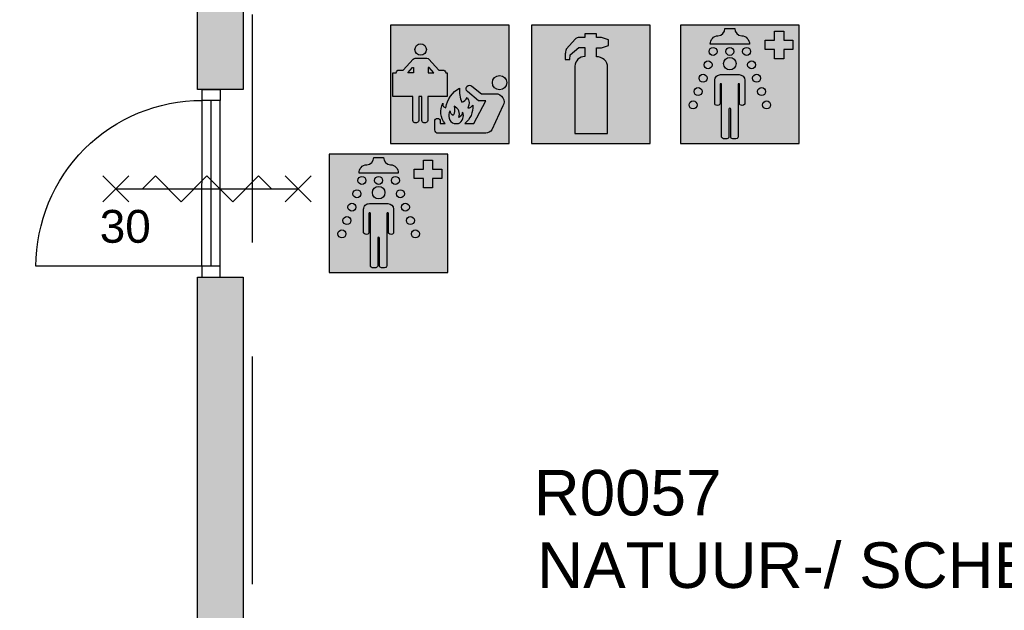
# Model space of a CAD drawing. Header units: millimetres. Extents: x 0 to 116900, y 0 to 82100.
# Tile 24 of 35: x 45527 to 50926, y 53258 to 56497. Entities that reach past the tile are written whole.
import ezdxf
from ezdxf.enums import TextEntityAlignment as Align

# ---------------------------------------------------------------- set-up
doc = ezdxf.new("R2010")
doc.units = ezdxf.units.MM
doc.header["$LTSCALE"] = 50
doc.header["$MEASUREMENT"] = 0
doc.linetypes.add('B0403', pattern=[37.5, 25, -12.5])
doc.layers.get('0').update_dxf_attribs({"color": 8, "linetype": 'CONTINUOUS'})
for name, color, linetype in [('AA22FG2-_BAKSTEEN', 9, 'CONTINUOUS'), ('AA65----_BEVEILIGING', 240, 'CONTINUOUS'), ('AI65----_BEVEILIGING', 1, 'CONTINUOUS'), ('AL22FG2-_BAKSTEEN', 2, 'CONTINUOUS'), ('AL65----_BEVEILIGING', 240, 'CONTINUOUS'), ('ALR3OR3-_OPPR30', 150, 'B0403'), ('AT$1A---_ALGEMEEN', 7, 'CONTINUOUS'), ('AT65---_BEVEILIGING', 7, 'CONTINUOUS'), ('LAYER01', 252, 'CONTINUOUS'), ('LAYER30', 8, 'CONTINUOUS')]:
    doc.layers.add(name, color=color, linetype=linetype)
doc.styles.add('01_100', font='arial.ttf', dxfattribs={"height": 180})
doc.styles.add('02_100', font='arial.ttf', dxfattribs={"height": 250})
doc.styles.add('03_1', font='arial.ttf', dxfattribs={"height": 3.5})

# ---------------------------------------------------------------- blocks, each defined once
blk = doc.blocks.new('A-S-65S035')
at = {"layer": 'AL65----_BEVEILIGING'}
for p, q in [((-0.7071067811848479, 4.292893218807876), (0.7071067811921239, 5.707106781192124)), ((-0.7071067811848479, 5.707106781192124), (0.7071067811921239, 4.292893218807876)), ((0, 5), (0, -5)), ((-0.7071067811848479, -5.707106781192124), (0.7071067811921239, -4.292893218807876)), ((-0.7071067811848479, -4.292893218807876), (0.7071067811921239, -5.707106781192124))]:
    blk.add_line(p, q, dxfattribs=at)
blk.add_lwpolyline([(0, 3.535533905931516), (0.7071067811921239, 2.828427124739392), (-0.7071067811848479, 1.414213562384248), (0.7071067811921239, 0), (-0.7071067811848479, -1.414213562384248), (0.7071067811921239, -2.828427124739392), (0, -3.535533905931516)], dxfattribs=at)
at = {"layer": 'AT65---_BEVEILIGING', "color": 3, "style": '03_1', "width": 0.8}
blk.add_attdef('TIJD', text='', height=3.5, dxfattribs=at).set_placement((3.637978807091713e-12, -7.5), align=Align.MIDDLE)
blk = doc.blocks.new('B1H-65S007')
at = {"layer": 'AA65----_BEVEILIGING'}
h = blk.add_hatch(color=256, dxfattribs=at)
h.paths.add_polyline_path([(-250, -250), (250, -250), (250, 250), (-250, 250)])
edge = h.paths.add_edge_path(flags=16)
edge.add_line((23.04512261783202, 115.9778676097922), (23.04512261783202, 154.0982536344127))
edge.add_line((23.04512261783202, 154.098253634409), (45.42165413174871, 154.098253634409))
edge.add_line((45.42165413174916, 154.098253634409), (73.84147006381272, 164.1156572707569))
edge.add_line((73.84147006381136, 164.1156572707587), (73.84147006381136, 187.1671292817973))
edge.add_line((73.84147006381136, 187.1671292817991), (45.4216541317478, 197.1845329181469))
edge.add_line((45.42165413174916, 197.1845329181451), (23.04512261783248, 197.1845329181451))
edge.add_line((23.04512261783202, 197.1845329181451), (23.04512261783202, 213.0732544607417))
edge.add_line((23.04512261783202, 213.0732544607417), (-25.23121869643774, 213.0732544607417))
edge.add_line((-25.23121869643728, 213.0732544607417), (-25.23121869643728, 197.4899387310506))
edge.add_line((-25.23121869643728, 197.4899387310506), (-53.77942938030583, 197.4899387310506))
edge.add_arc((-50.4599293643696, 175.0566988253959), 22.6775072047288, 98.41711457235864, 135.0674057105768)
edge.add_line((-66.51420228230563, 191.0732419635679), (-102.4714509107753, 150.1298148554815))
edge.add_arc((-94.84192201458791, 143.2855237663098), 10.24958690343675, 138.1053826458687, 160.5796640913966)
edge.add_arc((-45.09606680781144, 125.7473944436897), 62.99649288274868, 160.5796640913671, 177.6841162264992)
edge.add_arc((-1231.298834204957, 173.7195973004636), 1124.175919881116, 356.5219214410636, 357.6841162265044, ccw=False)
edge.add_line((-109.193553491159, 105.5196131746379), (-88.17014569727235, 105.5196131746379))
edge.add_line((-88.17014569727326, 105.5196131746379), (-86.86978997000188, 125.1379682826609))
edge.add_line((-86.86978997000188, 125.1379682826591), (-50.27569720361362, 156.001166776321))
edge.add_line((-50.27569720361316, 156.0011667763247), (-25.23121869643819, 156.0011667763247))
edge.add_line((-25.23121869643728, 156.0011667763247), (-25.23121869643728, 117.3429543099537))
edge.add_arc((-25.25860219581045, 74.56511970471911), 42.77784336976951, 89.96332309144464, 176.5961062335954)
edge.add_line((-67.96097668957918, 77.10502048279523), (-68.03057343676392, -206.9289466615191))
edge.add_line((-68.030573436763, -206.9289466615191), (70.44207297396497, -206.9289466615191))
edge.add_line((70.44207297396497, -206.9289466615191), (70.44207297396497, 71.91114114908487))
edge.add_arc((26.43686074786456, 71.91114114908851), 44.00521222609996, 359.9999999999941, 454.4205037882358)
edge.add_arc((22.97234065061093, 115.8816578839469), 0.1206379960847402, 307.1072438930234, 412.8927561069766)
at = {"layer": 'AI65----_BEVEILIGING'}
h = blk.add_hatch(color=255, dxfattribs=at)
edge = h.paths.add_edge_path()
edge.add_line((23.04512261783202, 115.9778676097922), (23.04512261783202, 154.0982536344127))
edge.add_line((23.04512261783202, 154.098253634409), (45.42165413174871, 154.098253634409))
edge.add_line((45.42165413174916, 154.098253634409), (73.84147006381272, 164.1156572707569))
edge.add_line((73.84147006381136, 164.1156572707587), (73.84147006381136, 187.1671292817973))
edge.add_line((73.84147006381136, 187.1671292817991), (45.4216541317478, 197.1845329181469))
edge.add_line((45.42165413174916, 197.1845329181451), (23.04512261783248, 197.1845329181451))
edge.add_line((23.04512261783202, 197.1845329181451), (23.04512261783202, 213.0732544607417))
edge.add_line((23.04512261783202, 213.0732544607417), (-25.23121869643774, 213.0732544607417))
edge.add_line((-25.23121869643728, 213.0732544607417), (-25.23121869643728, 197.4899387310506))
edge.add_line((-25.23121869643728, 197.4899387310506), (-53.77942938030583, 197.4899387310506))
edge.add_arc((-50.4599293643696, 175.0566988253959), 22.6775072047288, 98.41711457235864, 135.0674057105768)
edge.add_line((-66.51420228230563, 191.0732419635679), (-102.4714509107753, 150.1298148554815))
edge.add_arc((-94.84192201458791, 143.2855237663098), 10.24958690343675, 138.1053826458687, 160.5796640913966)
edge.add_arc((-45.09606680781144, 125.7473944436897), 62.99649288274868, 160.5796640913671, 177.6841162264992)
edge.add_arc((-1231.298834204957, 173.7195973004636), 1124.175919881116, 356.5219214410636, 357.6841162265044, ccw=False)
edge.add_line((-109.193553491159, 105.5196131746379), (-88.17014569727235, 105.5196131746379))
edge.add_line((-88.17014569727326, 105.5196131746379), (-86.86978997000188, 125.1379682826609))
edge.add_line((-86.86978997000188, 125.1379682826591), (-50.27569720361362, 156.001166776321))
edge.add_line((-50.27569720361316, 156.0011667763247), (-25.23121869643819, 156.0011667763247))
edge.add_line((-25.23121869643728, 156.0011667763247), (-25.23121869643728, 117.3429543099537))
edge.add_arc((-25.25860219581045, 74.56511970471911), 42.77784336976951, 89.96332309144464, 176.5961062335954)
edge.add_line((-67.96097668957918, 77.10502048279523), (-68.03057343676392, -206.9289466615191))
edge.add_line((-68.030573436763, -206.9289466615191), (70.44207297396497, -206.9289466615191))
edge.add_line((70.44207297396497, -206.9289466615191), (70.44207297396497, 71.91114114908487))
edge.add_arc((26.43686074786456, 71.91114114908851), 44.00521222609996, 359.9999999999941, 454.4205037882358)
edge.add_arc((22.97234065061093, 115.8816578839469), 0.1206379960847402, 307.1072438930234, 412.8927561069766)
at = {"layer": 'AA65----_BEVEILIGING'}
blk.add_lwpolyline([(-250, -250), (250, -250), (250, 250), (-250, 250)], close=True, dxfattribs=at)
at = {"layer": 'AI65----_BEVEILIGING', "color": 255, "flags": 128}
blk.add_lwpolyline([(23.04512261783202, 115.9778676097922), (23.04512261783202, 154.098253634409), (45.42165413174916, 154.098253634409), (73.84147006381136, 164.1156572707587), (73.84147006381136, 187.1671292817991), (45.42165413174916, 197.1845329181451), (23.04512261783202, 197.1845329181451), (23.04512261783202, 213.0732544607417), (-25.23121869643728, 213.0732544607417), (-25.23121869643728, 197.4899387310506), (-53.77942938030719, 197.4899387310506, 0.1612943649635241), (-66.51420228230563, 191.0732419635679), (-102.4714509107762, 150.1298148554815, 0.09837809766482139), (-104.5083556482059, 146.6934692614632, 0.07477112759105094), (-108.0411061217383, 128.2930066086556, -0.005071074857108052), (-109.193553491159, 105.5196131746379), (-88.17014569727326, 105.5196131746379), (-86.86978997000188, 125.1379682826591), (-50.27569720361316, 156.0011667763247), (-25.23121869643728, 156.0011667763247), (-25.23121869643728, 117.3429543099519, 0.3971034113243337), (-67.96097668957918, 77.10502048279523), (-68.030573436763, -206.9289466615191), (70.44207297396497, -206.9289466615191), (70.44207297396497, 71.91114114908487, 0.4369958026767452), (23.04512261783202, 115.7854481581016, 0.4974136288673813)], format="xyb", close=True, dxfattribs=at)
blk = doc.blocks.new('B1H-65S001')
at = {"layer": 'AA65----_BEVEILIGING'}
h = blk.add_hatch(color=256, dxfattribs=at)
h.paths.add_polyline_path([(10, 250.0000000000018), (-240.0000000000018, 250.0000000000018), (-240.0000000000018, 0), (-230.0000000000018, 0), (-230.0000000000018, 48.47042792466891), (-216.2000000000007, 48.470427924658, -0.4142135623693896), (-204.1250000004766, 60.54542792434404), (-186.2529304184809, 60.54542792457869), (-144.5435544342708, 105.9280141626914, -0.2098905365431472), (-135.6530300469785, 109.8320777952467), (-86.83861400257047, 109.8320777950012, -0.209890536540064), (-77.9480896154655, 105.9280141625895), (-36.23871363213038, 60.54542792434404), (-19.50888381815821, 60.54542792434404, -0.4142135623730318), (-7.433883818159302, 48.4704279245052), (-0.5338838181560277, 48.47042792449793), (-0.5338838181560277, 1.818989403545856e-12), (9.999999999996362, -3.637978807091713e-12)])
h.paths.add_polyline_path([(-88.6901382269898, 146.773447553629, -1), (-136.9901382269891, 146.773447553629, -1)], flags=16)
h.paths.add_polyline_path([(-143.576348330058, 71.16172104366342), (-146.7682424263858, 71.16172104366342), (-167.6229304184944, 48.47042792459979), (-143.5763483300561, 48.47042792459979)], flags=17)
h.paths.add_polyline_path([(-77.76803402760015, 71.16172104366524), (-80.95992812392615, 71.1617210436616), (-80.95992812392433, 48.47042792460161), (-56.91334603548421, 48.47042792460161)], flags=17)
for points in [[(259.9999999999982, 249.9999999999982), (9.999999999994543, 250), (9.999999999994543, -1.818989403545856e-12), (190.5015259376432, -1.818989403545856e-12, -0.06046565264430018), (189.6249999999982, 7.221631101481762, -1), (249.9999999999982, 7.221631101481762, -0.06046565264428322), (249.1234740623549, 0), (259.9999999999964, 0)], [(9.999999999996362, -206.5593843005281), (-38.50974380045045, -206.5593843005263, -0.4142135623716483), (-53.60349380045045, -191.4656343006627), (-53.60349380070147, -155.2744558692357, -0.414213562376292), (-41.79292635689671, -143.4638884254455, -0.414213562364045), (-29.9823589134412, -155.2744558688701), (-29.98235891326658, -165.6882494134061), (-9.394178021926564, -165.6882494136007, -0.3125256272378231), (-19.3262001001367, -79.16789770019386, 0.5041414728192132), (-6.63583260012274, -98.39102266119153, -0.1012595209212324), (9.999999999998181, -54.61422153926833), (9.999999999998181, -1.818989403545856e-12), (-0.5338838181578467, -3.637978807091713e-12), (-0.5338838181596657, -51.29060828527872), (-82.90046016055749, -51.29060828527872), (-82.90046016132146, -149.7401464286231, -1), (-108.6973680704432, -149.7401464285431), (-108.6973680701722, -51.29060828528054), (-120.6942759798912, -51.29060828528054), (-120.6942759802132, -149.7401464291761, -1), (-146.4911838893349, -149.7401464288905), (-146.491183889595, -51.2906082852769), (-230.0000000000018, -51.2906082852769), (-229.9999999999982, 1.818989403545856e-12), (-240.0000000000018, 0), (-240.0000000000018, -250), (9.999999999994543, -250)]]:
    blk.add_hatch(color=256, dxfattribs=at).paths.add_polyline_path(points)
at = {"layer": 'AA65----_BEVEILIGING', "true_color": 0xfffffe}
h = blk.add_hatch(color=7, dxfattribs=at)
h.paths.add_polyline_path([(-108.6973680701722, -51.29060828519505), (-108.6973680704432, -149.7401464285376, 1), (-82.90046016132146, -149.7401464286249), (-82.90046016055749, -51.29060828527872), (-0.5338838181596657, -51.29060828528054), (-0.5338838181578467, 48.47042792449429), (-7.433883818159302, 48.47042792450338, 0.4142135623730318), (-19.50888381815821, 60.54542792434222), (-36.23871363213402, 60.54542792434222), (-77.9480896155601, 105.9280141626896, 0.2098905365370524), (-86.83861400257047, 109.8320777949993), (-135.6530300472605, 109.8320777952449, 0.2098905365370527), (-144.5435544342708, 105.9280141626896), (-186.2529304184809, 60.54542792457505), (-204.1250000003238, 60.54542792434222, 0.4142135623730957), (-216.2000000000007, 48.470427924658), (-230.0000000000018, 48.47042792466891), (-230.0000000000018, -51.29060828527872), (-146.491183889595, -51.29060828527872), (-146.4911838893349, -149.7401464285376, 1), (-120.6942759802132, -149.7401464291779), (-120.6942759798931, -51.29060828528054)])
h.paths.add_polyline_path([(-80.98529571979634, 48.47042792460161), (-80.98529571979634, 71.16172104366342), (-77.79340162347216, 71.16172104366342), (-56.9387136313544, 48.47042792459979)], flags=16)
h.paths.add_polyline_path([(-143.5763483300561, 48.47042792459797), (-167.6229304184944, 48.47042792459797), (-146.7682424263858, 71.1617210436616), (-143.5763483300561, 71.16172104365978)], flags=16)
h.paths.add_polyline_path([(-88.6901382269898, 146.7734475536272, 1), (-136.9901382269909, 146.7734475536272, 1)])
h = blk.add_hatch(color=7, dxfattribs=at)
h.paths.add_polyline_path([(-53.60349380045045, -191.4656343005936, 0.4142135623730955), (-38.50974380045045, -206.5593843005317), (161.89519782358, -206.5593843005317, 0.2424609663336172), (187.7514077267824, -191.2716290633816), (234.182671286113, -90.73329944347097, 0.5734264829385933), (204.1034756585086, -39.33679121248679), (143.1743221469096, -39.33679121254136), (103.211530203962, -6.996285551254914, 0.9760438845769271), (84.04075582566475, -29.54481845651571), (131.1860725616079, -69.62779121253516), (162.3605217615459, -69.62779121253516), (111.5470670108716, -165.6682617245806), (72.74853244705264, -165.668261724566, 0.2436441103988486), (107.0324275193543, -87.45198264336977, -0.3239467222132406), (86.64740784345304, -98.6098166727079, 0.3041501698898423), (82.90300182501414, -55.27367193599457, -0.1982956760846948), (60.94980911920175, -75.50297662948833, -0.142182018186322), (51.22611383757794, -15.43900255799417, 0.227686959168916), (-6.63583260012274, -98.39102266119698, -0.5041414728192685), (-19.32620010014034, -79.16789770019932, 0.3125256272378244), (-9.394178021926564, -165.6882494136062), (-29.98235891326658, -165.6882494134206), (-29.9823589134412, -155.2744558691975, 0.4183394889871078), (-41.9590508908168, -143.4650568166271, 0.4100996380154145), (-53.60349380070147, -155.2744558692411)])
h.paths.add_polyline_path([(46.41442388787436, -165.668261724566), (28.43097380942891, -165.6882494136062, -0.5084962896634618), (12.03038708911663, -112.2898839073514, 0.2376119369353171), (24.42703781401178, -132.0989834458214, 0.2045516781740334), (27.87396018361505, -92.48147575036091, -0.4304128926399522), (47.61893910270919, -140.0381309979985, 0.3094345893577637), (63.87992264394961, -116.6919717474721, -0.4021623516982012)], flags=16)
h.paths.add_polyline_path([(189.6249999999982, 7.221631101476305, 1), (249.9999999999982, 7.221631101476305, 1)])
at = {"layer": 'AA65----_BEVEILIGING'}
h = blk.add_hatch(color=256, dxfattribs=at)
h.paths.add_polyline_path([(259.9999999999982, -1.818989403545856e-12), (249.1234740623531, -1.818989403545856e-12, -0.7835245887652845), (190.5015259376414, 0), (9.999999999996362, 0), (9.999999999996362, -54.61422153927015, -0.1235782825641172), (51.22611383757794, -15.43900255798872, 0.1421820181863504), (60.94980911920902, -75.50297662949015, 0.1982956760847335), (82.90300182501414, -55.27367193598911, -0.3041501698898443), (86.64740784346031, -98.60981667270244, 0.3239467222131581), (107.0324275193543, -87.45198264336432, -0.2436441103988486), (72.74853244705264, -165.6682617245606), (111.5470670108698, -165.6682617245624), (162.3605217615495, -69.62779121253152), (131.1860725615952, -69.6277912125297), (84.58756013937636, -30.00971176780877, -1), (103.2115302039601, -6.996285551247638), (143.1743221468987, -39.33679121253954), (204.1034756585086, -39.33679121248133, -0.5734264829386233), (234.182671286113, -90.73329944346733), (187.7514077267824, -191.2716290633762, -0.2424609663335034), (161.8951978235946, -206.5593843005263), (9.999999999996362, -206.5593843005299), (9.999999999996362, -250), (259.9999999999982, -249.9999999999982)])
h.paths.add_polyline_path([(63.87992264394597, -116.6919717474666, -0.3094345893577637), (47.61893910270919, -140.038130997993, 0.4304128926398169), (27.87396018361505, -92.48147575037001, -0.2045516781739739), (24.42703781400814, -132.098983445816, -0.2376119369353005), (12.03038708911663, -112.2898839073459, 0.02641239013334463), (9.999999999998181, -115.3220649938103), (9.999999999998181, -150.6993321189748, 0.1772230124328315), (28.43097380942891, -165.6882494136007), (46.41442388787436, -165.6682617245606, 0.4021623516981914)], flags=17)
h.paths.add_polyline_path([(9.999999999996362, -115.3220649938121, 0.2752659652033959), (9.999999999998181, -150.6993321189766)])
at = {"layer": 'AA65----_BEVEILIGING', "color": 7, "true_color": 0xfffffe}
for points in [[(-135.6530300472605, 109.8320777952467), (-86.83861400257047, 109.8320777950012, -0.2098905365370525), (-77.9480896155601, 105.9280141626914), (-36.23871363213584, 60.54542792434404), (-19.50888381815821, 60.54542792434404, -0.4142135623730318), (-7.433883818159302, 48.4704279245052), (-0.5338838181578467, 48.47042792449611), (-0.5338838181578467, -51.29060828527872), (-82.90046016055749, -51.29060828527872), (-82.90046016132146, -149.7401464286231, -1.000000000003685), (-108.6973680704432, -149.7401464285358), (-108.6973680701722, -51.29060828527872), (-120.6942759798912, -51.29060828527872), (-120.6942759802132, -149.7401464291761, -1.000000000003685), (-146.4911838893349, -149.7401464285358), (-146.4911838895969, -51.29060828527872), (-230.0000000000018, -51.29060828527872), (-230.0000000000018, 48.47042792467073), (-216.2000000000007, 48.470427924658, -0.4142135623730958), (-204.1250000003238, 60.54542792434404), (-186.2529304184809, 60.54542792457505), (-144.5435544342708, 105.9280141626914, -0.2098905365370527)], [(28.43097380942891, -165.6882494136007), (46.41442388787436, -165.6682617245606, 0.4021623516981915), (63.87992264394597, -116.6919717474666, -0.3094345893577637), (47.61893910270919, -140.038130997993, 0.4304128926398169), (27.87396018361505, -92.48147575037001, -0.2045516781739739), (24.42703781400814, -132.098983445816, -0.2376119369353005), (12.03038708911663, -112.2898839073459, 0.5084962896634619)]]:
    blk.add_lwpolyline(points, format="xyb", close=True, dxfattribs=at)
for points in [[(-167.6229304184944, 48.47042792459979), (-146.7682424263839, 71.16172104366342), (-143.5763483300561, 71.16172104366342), (-143.5763483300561, 48.47042792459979), (-167.6229304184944, 48.47042792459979)], [(-56.91334603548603, 48.47042792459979), (-77.76803402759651, 71.16172104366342), (-80.95992812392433, 71.16172104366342), (-80.95992812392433, 48.47042792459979), (-56.91334603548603, 48.47042792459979)]]:
    blk.add_lwpolyline(points, dxfattribs=at)
blk.add_lwpolyline([(103.2056724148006, -6.991545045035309), (143.1743221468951, -39.3367912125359), (204.1034756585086, -39.33679121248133, -0.5734264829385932), (234.182671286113, -90.73329944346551), (187.7514077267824, -191.2716290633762, -0.2424609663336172), (161.89519782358, -206.5593843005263), (-38.50974380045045, -206.5593843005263, -0.4142135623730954), (-53.60349380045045, -191.4656343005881), (-53.60349380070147, -155.2744558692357, -0.414213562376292), (-41.79292635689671, -143.4638884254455, -0.4142135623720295), (-29.9823589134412, -155.274455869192), (-29.98235891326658, -165.6882494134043), (-9.394178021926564, -165.6882494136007, -0.3125256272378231), (-19.3262001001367, -79.16789770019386, 0.5041414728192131), (-6.63583260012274, -98.39102266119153, -0.2276869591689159), (51.22611383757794, -15.43900255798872, 0.1421820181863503), (60.94980911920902, -75.50297662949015, 0.1982956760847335), (82.90300182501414, -55.27367193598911, -0.3041501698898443), (86.64740784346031, -98.60981667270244, 0.3239467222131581), (107.0324275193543, -87.45198264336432, -0.2436441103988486), (72.74853244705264, -165.6682617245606), (111.5470670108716, -165.6682617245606), (162.3605217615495, -69.6277912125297), (131.186072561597, -69.6277912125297), (84.58756013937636, -30.00971176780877, -0.9999999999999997), (103.211530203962, -6.996285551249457)], format="xyb", dxfattribs=at)
for centre, radius in [((-112.8401382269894, 146.773447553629), 24.15), ((219.8124999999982, 7.221631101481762), 30.1875)]:
    blk.add_circle(centre, radius, dxfattribs=at)
at = {"layer": 'AL65----_BEVEILIGING'}
blk.add_lwpolyline([(-240.0000000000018, -250), (259.9999999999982, -250), (259.9999999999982, 250), (-240.0000000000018, 250)], close=True, dxfattribs=at)
blk = doc.blocks.new('B1H-65S01F')
at = {"layer": 'AA65----_BEVEILIGING'}
h = blk.add_hatch(color=100, dxfattribs=at)
h.paths.add_polyline_path([(-312.5, -312.5), (312.5, -312.5), (312.5, 312.5), (-312.5, 312.5)])
edge = h.paths.add_edge_path(flags=16)
edge.add_line((-78.02499133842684, 294.6255525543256), (-26.36858587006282, 294.6255525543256))
edge.add_arc((12.273789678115, 295.1590906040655), 38.64605867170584, 180.7910366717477, 267.1172351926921)
edge.add_arc((8.168375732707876, 213.6316724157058), 42.98466066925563, -2.5667489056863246, 87.1172351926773, ccw=False)
edge.add_line((51.10991107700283, 211.7066801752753), (-155.5034882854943, 211.7066801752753))
edge.add_arc((-112.5062119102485, 213.5809959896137), 43.03810910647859, 92.95348488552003, 182.4960288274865, ccw=False)
edge.add_arc((-116.717631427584, 295.2075528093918), 38.69701695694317, 272.9534848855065, 359.1382432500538)
h.paths.add_polyline_path([(134.4486081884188, 183.4824578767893), (134.4486081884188, 232.5170977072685), (183.4832480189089, 232.5170977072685), (183.4832480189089, 280.7473728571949), (231.7261654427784, 280.7473728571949), (231.7261654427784, 232.5170977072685), (280.759224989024, 232.5170977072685), (280.759224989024, 183.4824578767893), (231.7261654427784, 183.4824578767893), (231.7261654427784, 135.2387503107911), (183.4832480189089, 135.2387503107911), (183.4832480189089, 183.4824578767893)], flags=16)
edge = h.paths.add_edge_path(flags=16)
edge.add_arc((36.08171303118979, 173.4313301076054), 21.0546875, 0, 360)
edge = h.paths.add_edge_path(flags=16)
edge.add_arc((-52.18592415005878, 173.4313301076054), 21.0546875, 0, 360)
edge = h.paths.add_edge_path(flags=16)
edge.add_arc((-140.4535613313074, 173.4313301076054), 21.0546875, 0, 360)
edge = h.paths.add_edge_path(flags=16)
edge.add_arc((-166.7910873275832, 102.9993079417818), 21.0546875, 0, 360)
edge = h.paths.add_edge_path(flags=16)
edge.add_arc((-52.19678860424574, 109.1427264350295), 33.21520788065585, 0, 360)
edge = h.paths.add_edge_path(flags=16)
edge.add_arc((62.41610354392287, 102.9981355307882), 21.0546875, 0, 360)
edge = h.paths.add_edge_path(flags=16)
edge.add_arc((88.75049405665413, 32.56494095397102), 21.0546875, 0, 360)
edge = h.paths.add_edge_path(flags=16)
edge.add_arc((115.0848845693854, -37.86825362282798), 21.0546875, 0, 360)
edge = h.paths.add_edge_path(flags=16)
edge.add_arc((141.4192750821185, -108.3014481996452), 21.0546875, 0, 360)
edge = h.paths.add_edge_path(flags=16)
edge.add_arc((-193.1286133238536, 32.56728577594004), 21.0546875, 0, 360)
edge = h.paths.add_edge_path(flags=16)
edge.add_arc((-219.4661393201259, -37.86473638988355), 21.0546875, 0, 360)
edge = h.paths.add_edge_path(flags=16)
edge.add_arc((-245.8036653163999, -108.2967585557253), 21.0546875, 0, 360)
edge = h.paths.add_edge_path(flags=16)
edge.add_arc((22.91692040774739, -102.8124953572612), 4.031778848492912, -37.871151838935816, 9.81213992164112, ccw=False)
edge.add_arc((13.16482626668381, -95.228579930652), 16.38568970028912, 270.984079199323, 322.12884816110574, ccw=False)
edge.add_arc((13.13697983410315, -93.60744397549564), 18.00706479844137, 228.8417484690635, 270.98407919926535, ccw=False)
edge.add_arc((4.853473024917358, -102.7474633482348), 5.678186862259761, 173.7105079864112, 231.0741940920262, ccw=False)
edge.add_line((-0.790537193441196, -102.1254065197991), (-0.790537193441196, -0.8923978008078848))
edge.add_arc((-4.745198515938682, -0.8923978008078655), 3.954661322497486, 359.9999999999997, 540.0000000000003)
edge.add_line((-8.699859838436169, -0.8923978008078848), (-8.699859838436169, -276.1162821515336))
edge.add_arc((-18.78584337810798, -275.8081399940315), 10.09068954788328, 296.91885020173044, 358.25007100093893, ccw=False)
edge.add_arc((-25.80827057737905, -266.0270862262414), 22.06749375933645, 264.10385246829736, 301.6845091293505, ccw=False)
edge.add_arc((-30.83844401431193, -267.6622068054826), 20.50269540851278, 228.4805930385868, 277.7456797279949, ccw=False)
edge.add_arc((-39.18961839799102, -276.6054166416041), 8.277226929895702, 176.6121891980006, 230.7278511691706, ccw=False)
edge.add_line((-47.45238023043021, -276.1162821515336), (-47.45238023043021, -130.5942271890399))
edge.add_arc((-52.19678860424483, -130.5942271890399), 4.744408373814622, 0, 180)
edge.add_line((-56.94119697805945, -130.5942271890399), (-56.94119697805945, -276.1162821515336))
edge.add_arc((-64.23021367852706, -276.8933148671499), 7.330316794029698, -52.948996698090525, 6.084934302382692, ccw=False)
edge.add_arc((-75.44701298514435, -262.0356557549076), 25.94661666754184, 268.94760630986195, 307.0510033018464, ccw=False)
edge.add_arc((-78.42166520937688, -265.7724379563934), 22.3455330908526, 222.4702170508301, 276.4187471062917, ccw=False)
edge.add_arc((-85.76184305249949, -276.8980945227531), 9.964173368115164, 175.4998134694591, 203.4310209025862, ccw=False)
edge.add_line((-95.69529765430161, -276.1162821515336), (-95.69529765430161, -0.8923978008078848))
edge.add_arc((-99.6499589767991, -0.8923978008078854), 3.954661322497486, 9.651055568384e-15, 180)
edge.add_line((-103.6046202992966, -0.8923978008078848), (-103.6046202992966, -102.1254065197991))
edge.add_arc((-107.5806907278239, -102.812474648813), 4.03499673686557, -37.83599857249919, 9.803939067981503, ccw=False)
edge.add_arc((-117.3186644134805, -95.24912364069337), 16.36513907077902, 270.98328622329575, 322.16400142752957, ccw=False)
edge.add_arc((-117.3472805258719, -93.58183545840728), 18.03267280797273, 228.8730603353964, 270.9832862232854, ccw=False)
edge.add_arc((-125.6412272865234, -102.747287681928), 5.677811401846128, 173.7118738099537, 231.0842038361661, ccw=False)
edge.add_line((-131.2848791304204, -102.1254065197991), (-131.2848791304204, 22.04463786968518))
edge.add_arc((-102.0146146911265, 22.04463786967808), 29.27026443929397, 88.46442947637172, 179.9999999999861, ccw=False)
edge.add_line((-101.2302432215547, 51.30439080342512), (-3.162543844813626, 51.30439080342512))
edge.add_arc((-3.162543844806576, 21.2413925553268), 30.06299824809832, 1.531053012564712, 90.00000000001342, ccw=False)
edge.add_line((26.88972163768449, 22.04463786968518), (26.88972163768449, -102.1254065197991))
at = {"layer": 'AI65----_BEVEILIGING'}
for points in [[(10.33018230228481, 256.5619373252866, -0.3955555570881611), (-26.36858587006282, 294.6255525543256), (-78.02499133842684, 294.6255525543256, -0.3948420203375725), (-114.7237595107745, 256.5619373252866, 0.4118769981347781), (-155.5034882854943, 211.7066801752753), (51.10991107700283, 211.7066801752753, 0.4125990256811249)], [(280.759224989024, 232.5170977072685), (231.7261654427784, 232.5170977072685), (231.7261654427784, 280.7473728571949), (183.4832480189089, 280.7473728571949), (183.4832480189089, 232.5170977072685), (134.4486081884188, 232.5170977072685), (134.4486081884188, 183.4824578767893), (183.4832480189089, 183.4824578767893), (183.4832480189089, 135.2387503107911), (231.7261654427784, 135.2387503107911), (231.7261654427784, 183.4824578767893), (280.759224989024, 183.4824578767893)], [(-18.98158072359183, 109.1427264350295, 1), (-85.41199648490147, 109.1427264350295, 1)], [(-8.699859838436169, -0.8923978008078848, -1), (-0.790537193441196, -0.8923978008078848), (-0.790537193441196, -102.1254065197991, 0.2255610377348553), (0.8072850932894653, -106.7312014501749, 0.1952735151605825), (13.44624356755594, -111.6118528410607, 0.2269410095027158), (26.09957951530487, -105.2875552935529, 0.2111126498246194), (26.88972163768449, -102.1254065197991), (26.88972163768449, 22.04463786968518, 0.4064083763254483), (-3.162543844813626, 51.30439080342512), (-101.2302432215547, 51.30439080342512, 0.422085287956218), (-131.2848791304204, 22.04463786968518), (-131.2848791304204, -102.1254065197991, 0.2259060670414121), (-129.6818179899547, -106.7361683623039, 0.195019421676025), (-117.0378265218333, -111.6118528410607, 0.2271059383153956), (-104.3939722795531, -105.2875552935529, 0.2109150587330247), (-103.6046202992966, -102.1254065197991), (-103.6046202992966, -0.8923978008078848, -1), (-95.69529765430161, -0.8923978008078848), (-95.69529765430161, -276.1162821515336, 0.1224798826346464), (-94.90436538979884, -280.8602954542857, 0.2398412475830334), (-75.92356676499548, -287.9778956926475, 0.1678064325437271), (-59.81350934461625, -282.7436368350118, 0.2634363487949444), (-56.94119697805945, -276.1162821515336), (-56.94119697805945, -130.5942271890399, -1), (-47.45238023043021, -130.5942271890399), (-47.45238023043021, -277.0945511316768, 0.1754525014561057), (-45.22410889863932, -282.2708742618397, 0.232270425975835), (-28.07516831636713, -287.9778369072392, 0.1654622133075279), (-14.2175048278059, -284.8054895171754, 0.2741845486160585), (-8.699859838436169, -276.1162821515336)]]:
    blk.add_hatch(color=255, dxfattribs=at).paths.add_polyline_path(points)
h = blk.add_hatch(color=255, dxfattribs=at)
h.paths.add_polyline_path([(-161.5082488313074, 173.4313301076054, 1), (-119.3988738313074, 173.4313301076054, 1)])
h.paths.add_polyline_path([(-31.13123665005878, 173.4313301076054, 1), (-73.24061165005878, 173.4313301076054, 1)])
h.paths.add_polyline_path([(15.02702553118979, 173.4313301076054, 1), (57.13640053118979, 173.4313301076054, 1)])
h.paths.add_polyline_path([(41.36141604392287, 102.9981355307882, 1), (83.47079104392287, 102.9981355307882, 1)])
h.paths.add_polyline_path([(67.69580655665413, 32.56494095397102, 1), (109.8051815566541, 32.56494095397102, 1)])
h.paths.add_polyline_path([(136.1395720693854, -37.86825362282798, 1), (94.0301970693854, -37.86825362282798, 1)])
h.paths.add_polyline_path([(162.4739625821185, -108.3014481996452, 1), (120.3645875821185, -108.3014481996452, 1)])
h.paths.add_polyline_path([(-224.7489778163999, -108.2967585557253, 1), (-266.8583528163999, -108.2967585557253, 1)])
h.paths.add_polyline_path([(-240.5208268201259, -37.86473638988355, 1), (-198.4114518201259, -37.86473638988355, 1)])
h.paths.add_polyline_path([(-172.0739258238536, 32.56728577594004, 1), (-214.1833008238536, 32.56728577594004, 1)])
h.paths.add_polyline_path([(-187.8457748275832, 102.9993079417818, 1), (-145.7363998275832, 102.9993079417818, 1)])
at = {"layer": 'AI65----_BEVEILIGING', "color": 100, "linetype": 'Continuous'}
blk.add_lwpolyline([(-312.5, -312.5), (312.5, -312.5), (312.5, 312.5), (-312.5, 312.5)], close=True, dxfattribs=at)
at = {"layer": 'AI65----_BEVEILIGING', "color": 255, "flags": 128}
for points in [[(-78.02499133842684, 294.6255525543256), (-26.36858587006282, 294.6255525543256, 0.3955555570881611), (10.33018230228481, 256.5619373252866, -0.412599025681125), (51.10991107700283, 211.7066801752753), (-155.5034882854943, 211.7066801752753, -0.4118769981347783), (-114.7237595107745, 256.5619373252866, 0.3948420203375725), (-78.02499133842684, 294.6255525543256, 1.249207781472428)], [(26.88972163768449, -102.1254065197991, -0.2111126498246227), (26.09957951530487, -105.2875552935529, -0.2269410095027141), (13.44624356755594, -111.6118528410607, -0.1859814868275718), (1.285791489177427, -107.1648669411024, -0.255657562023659), (-0.790537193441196, -102.1254065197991), (-0.790537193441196, -0.8923978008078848, 1.000000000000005), (-8.699859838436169, -0.8923978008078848), (-8.699859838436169, -276.1162821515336, -0.2741845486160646), (-14.21750482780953, -284.8054895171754, -0.1654622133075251), (-28.07516831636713, -287.9778369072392, -0.2183327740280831), (-44.42914143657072, -283.0132153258, -0.240612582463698), (-47.45238023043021, -276.1162821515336), (-47.45238023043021, -130.5942271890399, 0.9999999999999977), (-56.94119697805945, -130.5942271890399), (-56.94119697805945, -276.1162821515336, -0.2634363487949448), (-59.81350934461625, -282.7436368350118, -0.1678064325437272), (-75.92356676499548, -287.9778956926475, -0.2398412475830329), (-94.90436538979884, -280.8602954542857, -0.1224798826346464), (-95.69529765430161, -276.1162821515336), (-95.69529765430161, -0.8923978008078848, 0.9999999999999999), (-103.6046202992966, -0.8923978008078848), (-103.6046202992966, -102.1254065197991, -0.2109150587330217), (-104.3939722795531, -105.2875552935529, -0.2271059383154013), (-117.0378265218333, -111.6118528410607, -0.1858365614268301), (-129.2079011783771, -107.1650223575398, -0.2556977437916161), (-131.2848791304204, -102.1254065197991), (-131.2848791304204, 22.04463786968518, -0.4220852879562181), (-101.2302432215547, 51.30439080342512), (-3.162543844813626, 51.30439080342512, -0.4064083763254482), (26.88972163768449, 22.04463786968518)]]:
    blk.add_lwpolyline(points, format="xyb", close=True, dxfattribs=at)
blk.add_lwpolyline([(134.4486081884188, 183.4824578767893), (134.4486081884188, 232.5170977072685), (183.4832480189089, 232.5170977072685), (183.4832480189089, 280.7473728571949), (231.7261654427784, 280.7473728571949), (231.7261654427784, 232.5170977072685), (280.759224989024, 232.5170977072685), (280.759224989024, 183.4824578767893), (231.7261654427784, 183.4824578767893), (231.7261654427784, 135.2387503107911), (183.4832480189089, 135.2387503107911), (183.4832480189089, 183.4824578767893)], close=True, dxfattribs=at)
at = {"layer": 'AI65----_BEVEILIGING', "color": 255}
for centre, radius in [((-140.4535613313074, 173.4313301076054), 21.0546875), ((-52.18592415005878, 173.4313301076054), 21.0546875), ((36.08171303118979, 173.4313301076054), 21.0546875), ((-166.7910873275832, 102.9993079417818), 21.0546875), ((-52.19678860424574, 109.1427264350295), 33.21520788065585), ((62.41610354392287, 102.9981355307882), 21.0546875), ((-193.1286133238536, 32.56728577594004), 21.0546875), ((88.75049405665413, 32.56494095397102), 21.0546875), ((-219.4661393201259, -37.86473638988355), 21.0546875), ((115.0848845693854, -37.86825362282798), 21.0546875), ((-245.8036653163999, -108.2967585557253), 21.0546875), ((141.4192750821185, -108.3014481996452), 21.0546875)]:
    blk.add_circle(centre, radius, dxfattribs=at)

msp = doc.modelspace()

# ---------------------------------------------------------------- hatches: boundary and pattern name
at = {"layer": 'AA22FG2-_BAKSTEEN'}
h = msp.add_hatch(color=252, dxfattribs=at)
h.dxf.hatch_style = 1
h.paths.add_polyline_path([(47547.45764015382, 56914.19179496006), (46752.19498728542, 56914.19179496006), (46502.19498728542, 56914.19179496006), (46502.19498728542, 56114.19179496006), (46752.19498728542, 56114.19179496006), (46752.19498728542, 56664.19179496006), (47547.45764015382, 56664.19179496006)])
h.paths.add_polyline_path([(52067.19498728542, 56914.19179496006), (50002.19498728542, 56914.19179496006), (50002.19498728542, 56814.44179496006), (50002.19498728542, 56664.19179496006), (52067.19498728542, 56664.19179496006)])
h.paths.add_polyline_path([(48972.19498728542, 56914.19179496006), (48728.20289221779, 56914.19179496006), (48728.20289221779, 56664.19179496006), (48972.19498728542, 56664.19179496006)])
h.paths.add_polyline_path([(52067.19498728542, 57064.19179496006), (51249.19498728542, 57064.19179496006), (51249.19498728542, 56964.19179496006), (52067.19498728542, 56964.19179496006)])
h.paths.add_polyline_path([(54502.19498728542, 56914.19179496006), (54252.19498728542, 56914.19179496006), (54252.19498728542, 51898.19179496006), (54502.19498728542, 51898.19179496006)], flags=17)
h.paths.add_polyline_path([(54652.19498728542, 57064.19179496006), (54252.19498728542, 57064.19179496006), (54252.19498728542, 57049.19179496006), (54252.19498728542, 56964.19179496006), (54552.19498728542, 56964.19179496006), (54552.19498728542, 51898.19179496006), (54652.19498728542, 51898.19179496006)])
h.paths.add_polyline_path([(54502.19498728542, 50868.19179496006), (54252.19498728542, 50868.19179496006), (54252.19498728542, 48100.19179496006), (54502.19498728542, 48100.19179496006)])
h.paths.add_polyline_path([(54652.19498728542, 50868.19179496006), (54552.19498728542, 50868.19179496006), (54552.19498728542, 49668.19179496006), (54652.19498728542, 49668.19179496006)])
at = {"layer": 'LAYER01'}
h = msp.add_hatch(color=252, dxfattribs=at)
h.dxf.hatch_style = 1
h.paths.add_polyline_path([(46752.19498728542, 55084.19179496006), (46502.19498728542, 55084.19179496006), (46502.19498728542, 48100.19179496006), (46752.19498728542, 48100.19179496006)])

# ---------------------------------------------------------------- linework, layer by layer
at = {"layer": 'AL22FG2-_BAKSTEEN'}
msp.add_lwpolyline([(47547.45764015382, 56664.19179496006), (46752.19498728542, 56664.19179496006), (46752.19498728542, 56114.19179496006)], dxfattribs=at)
at = {"layer": 'ALR3OR3-_OPPR30'}
msp.add_lwpolyline([(44302.19498728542, 70287.34599315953), (44302.19498728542, 62150.19179496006), (46802.22623728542, 62150.19179496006), (46802.22623728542, 45436.11007965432)], dxfattribs=at)
at = {"layer": 'LAYER01', "color": 2, "linetype": 'Continuous'}
for points in [[(46502.19498728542, 56114.19179496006), (46502.19498728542, 56914.19179496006)], [(46752.19498728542, 56114.19179496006), (46502.19498728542, 56114.19179496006)], [(46502.19498728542, 48100.19179496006), (46502.19498728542, 55084.19179496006)], [(46502.19498728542, 55084.19179496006), (46752.19498728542, 55084.19179496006)], [(46752.19498728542, 55084.19179496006), (46752.19498728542, 48100.19179496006)]]:
    msp.add_lwpolyline(points, dxfattribs=at)
at = {"layer": 'LAYER01', "color": 252}
msp.add_lwpolyline([(46526.93522128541, 55144.20644296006), (45616.68522128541, 55144.45644296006, -0.414214), (46527.18522128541, 56054.45644296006)], format="xyb", dxfattribs=at)
at = {"layer": 'LAYER30', "color": 1, "linetype": 'Continuous'}
for points in [[(46626.94498728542, 56114.19179496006), (46626.94498728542, 56054.44179496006), (46527.19498728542, 56054.44179496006), (46527.19498728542, 56114.19179496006)], [(46626.94498728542, 55084.19179496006), (46626.94498728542, 55144.19179496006), (46526.94498728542, 55144.19179496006), (46526.94498728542, 55084.19179496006)]]:
    msp.add_lwpolyline(points, close=True, dxfattribs=at)
for points in [[(46526.94498728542, 55144.19179496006), (46527.19498728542, 56054.44179496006)], [(46576.94498728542, 55144.19179496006), (46576.94498728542, 56054.44179496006)], [(46626.94498728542, 55144.19179496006), (46626.94498728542, 56054.44179496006)]]:
    msp.add_lwpolyline(points, dxfattribs=at)

# ---------------------------------------------------------------- block references
for name, p, xscale, yscale, zscale in [('B1H-65S001', (47872.84110176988, 56142.19711065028), 1.3, 1.3, 1.3), ('B1H-65S007', (48659.46208562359, 56142.19711065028), 1.3, 1.3, 1.3), ('B1H-65S01F', (49475.62461540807, 56142.19711065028), 1.04, 1.04, 1.04), ('B1H-65S01F', (47549.83882307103, 55434.78659681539), 1.04, 1.04, 1.04)]:
    msp.add_blockref(name, p, dxfattribs=dict(xscale=xscale, yscale=yscale, zscale=zscale))
at = {"xscale": 100, "yscale": 100, "rotation": 90}
msp.add_blockref('A-S-65S035', (46554.21893561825, 55568.99783392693), dxfattribs=at)

# ---------------------------------------------------------------- texts
at = {"layer": 'AT$1A---_ALGEMEEN', "color": 7, "style": '01_100'}
msp.add_text('30', height=180, dxfattribs=at).set_placement((45966.30489544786, 55273.40141664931))
at = {"layer": 'AT$1A---_ALGEMEEN', "color": 2, "style": '02_100'}
for s, p in [('R0057', (48346.00786723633, 53777.67681360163)), ('NATUUR-/ SCHEIKUNDELOKAAL', (48365.19498728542, 53380.19179496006))]:
    msp.add_text(s, height=250, dxfattribs=at).set_placement(p)

doc.saveas('drawing.dxf')
